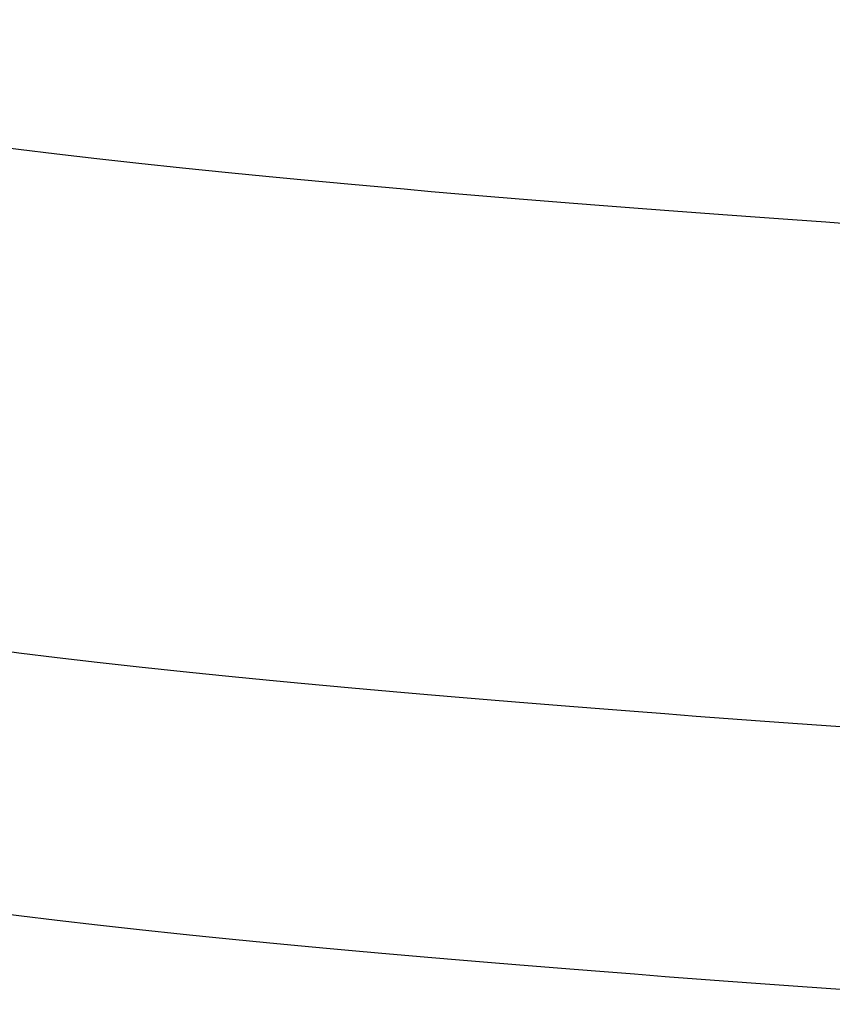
# Model space of a CAD drawing. Header units: millimetres. Extents: x -761 to -147, y -807 to -217.
# Tile 120 of 256: x -687.799 to -687.595, y -672.618 to -672.371. Entities that reach past the tile are written whole.
import ezdxf

# ---------------------------------------------------------------- set-up
doc = ezdxf.new("R2010")
doc.units = ezdxf.units.MM
doc.layers.add('Calque 02', color=7, linetype='Continuous', true_color=0xcab08b)
doc.layers.add('Calque 17', color=7, linetype='Continuous', true_color=0x343231)

msp = doc.modelspace()

# ---------------------------------------------------------------- linework, layer by layer
at = {"layer": 'Calque 02'}
for points in [[(-557.88749, -805.35527, -110.21683), (-687.88678, -805.35527, -110.21683), (-687.88678, -672.43368, -110.21683)], [(-557.88749, -805.35527, -120.21683), (-687.88678, -805.35527, -120.21683), (-687.88678, -672.43368, -120.21683)], [(-557.88749, -805.35527, -115.21683), (-687.88678, -805.35527, -115.21683), (-687.88678, -672.43368, -115.21683)]]:
    msp.add_rational_spline(points, [1, 0.707106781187, 1], degree=2, dxfattribs=at)
at = {"layer": 'Calque 17'}
for points, weights in [([(-639.51649, -672.7747, -1.08525), (-687.94927, -672.78514, -2.57155), (-687.94947, -672.37112, -49.9896)], [1, 0.71810322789, 1]), ([(-639.51553, -672.89363, -1.08622), (-687.94913, -672.91199, -2.57176), (-687.94939, -672.49739, -49.99058)], [1, 0.718097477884, 1]), ([(-639.51505, -672.952, -1.0867), (-687.94901, -672.97807, -2.57189), (-687.94935, -672.56331, -49.99107)], [1, 0.718094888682, 1])]:
    msp.add_rational_spline(points, weights, degree=2, dxfattribs=at)

doc.saveas('drawing.dxf')
